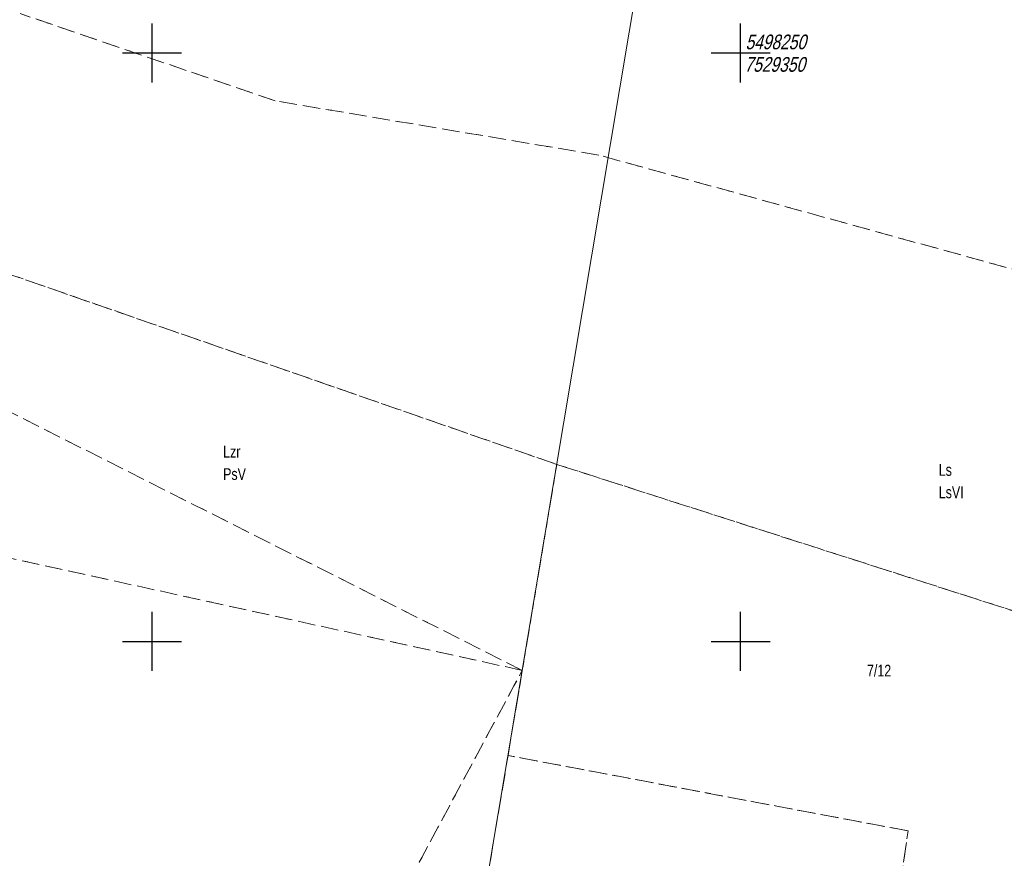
# Model space of a CAD drawing. Header units: metres. Extents: x 7523615 to 7533948, y 5492686 to 5502120.
# Tile 47 of 256: x 7529289 to 7529372, y 5498182 to 5498253. Entities that reach past the tile are written whole.
import ezdxf
from ezdxf.enums import TextEntityAlignment as Align

# ---------------------------------------------------------------- set-up
doc = ezdxf.new("R2010")
doc.units = ezdxf.units.M
for name, pattern in [('219-500', [0]), ('egkk-500', [2, 1.5, -0.5]), ('egug-500', [1, 0.5, -0.5])]:
    doc.linetypes.add(name, pattern=pattern)
doc.layers.get('0').update_dxf_attribs({"color": 2, "lineweight": 5})
doc.styles.get("Standard").update_dxf_attribs({"font": 'Working1250', "width": 0.75})

# ---------------------------------------------------------------- blocks, each defined once
blk = doc.blocks.new('RAMKA500K')
at = {"color": 0}
for p, q in [((97.5, 250), (102.5, 250)), ((100, 247.5), (100, 250)), ((147.5, 250), (152.5, 250)), ((150, 247.5), (150, 250)), ((100, 197.5), (100, 202.5)), ((150, 197.5), (150, 202.5)), ((97.5, 200), (102.5, 200)), ((147.5, 200), (152.5, 200)), ((100, 0), (100, 2.5)), ((150, 0), (150, 2.5)), ((97.5, 0), (102.5, 0)), ((147.5, 0), (152.5, 0))]:
    blk.add_line(p, q, dxfattribs=at)

msp = doc.modelspace()

# ---------------------------------------------------------------- linework, layer by layer
at = {"layer": '217-kontur klasyfikacyjny', "color": 7, "linetype": 'egkk-500', "lineweight": 18, "flags": 128}
for points in [[(7529310.46, 5498245.93), (7529288.8, 5498253.34)], [(7529337.95, 5498241.32), (7529310.46, 5498245.93)], [(7529382.19, 5498229.12), (7529337.95, 5498241.32)], [(7529266.58, 5498238.61), (7529334.38, 5498215.04)], [(7529331.45, 5498197.54), (7529251.21, 5498238.03)], [(7529331.45, 5498197.54), (7529247.58, 5498215.93)], [(7529331.45, 5498197.54), (7529334.38, 5498215.04)], [(7529334.38, 5498215.04), (7529419.98, 5498187.57)], [(7529306.6, 5498151.27), (7529331.45, 5498197.54)], [(7529330.24, 5498190.31), (7529331.45, 5498197.54)], [(7529328.41, 5498179.42), (7529330.24, 5498190.31)], [(7529364.22, 5498183.9), (7529330.24, 5498190.31)], [(7529362.17, 5498169.37), (7529364.22, 5498183.9)]]:
    msp.add_lwpolyline(points, dxfattribs=at)
at = {"layer": '218-kontur użytku gruntowego', "color": 7, "linetype": 'egug-500', "lineweight": 18, "flags": 128}
for points in [[(7529310.46, 5498245.93), (7529288.8, 5498253.34)], [(7529337.95, 5498241.32), (7529310.46, 5498245.93)], [(7529382.19, 5498229.12), (7529337.95, 5498241.32)], [(7529334.38, 5498215.04), (7529266.58, 5498238.61)], [(7529331.45, 5498197.54), (7529251.21, 5498238.03)], [(7529331.45, 5498197.54), (7529247.58, 5498215.93)], [(7529334.38, 5498215.04), (7529331.45, 5498197.54)], [(7529419.98, 5498187.57), (7529334.38, 5498215.04)], [(7529331.45, 5498197.54), (7529306.6, 5498151.27)], [(7529331.45, 5498197.54), (7529330.24, 5498190.31)], [(7529328.41, 5498179.42), (7529330.24, 5498190.31)], [(7529330.24, 5498190.31), (7529364.22, 5498183.9)], [(7529364.22, 5498183.9), (7529362.17, 5498169.37)]]:
    msp.add_lwpolyline(points, dxfattribs=at)
at = {"layer": '219-działka ewidencyjna', "color": 3, "linetype": '219-500', "lineweight": 18, "flags": 128}
msp.add_lwpolyline([(7529344.53, 5498275.6), (7529323.04, 5498147.37)], dxfattribs=at)

# ---------------------------------------------------------------- block references
at = {"layer": 'Wstawianie ramki sekcyjnej z opisem', "color": 7, "linetype": 'CONTINUOUS', "lineweight": 13}
for p in [(7529200, 5498250), (7529200, 5498000)]:
    msp.add_blockref('RAMKA500K', p, dxfattribs=at)

# ---------------------------------------------------------------- texts
at = {"layer": '209-oznaczenie konturu klasyfikacyjnego', "color": 7, "linetype": 'CONTINUOUS', "lineweight": 18, "width": 0.79}
for s, p in [('PsV', (7529306.04, 5498214.72)), ('LsVI', (7529366.83, 5498213.17))]:
    msp.add_text(s, height=1, dxfattribs=at).set_placement(p, align=Align.TOP_LEFT)
at = {"layer": '210-oznaczenie konturu użytku gruntowego', "color": 7, "linetype": 'CONTINUOUS', "lineweight": 18, "width": 0.79}
for s, p in [('Lzr', (7529306.04, 5498215.62)), ('Ls', (7529366.83, 5498214.07))]:
    msp.add_text(s, height=1, dxfattribs=at).set_placement(p)
at = {"layer": '211-numer działki ewidencyjnej', "color": 3, "linetype": 'CONTINUOUS', "lineweight": 18, "width": 0.79}
msp.add_text('7/12', height=1, dxfattribs=at).set_placement((7529360.73, 5498198.02), align=Align.TOP_LEFT)
at = {"layer": '996-Tekst dodatkowy mały', "color": 7, "linetype": 'CONTINUOUS', "lineweight": 18, "oblique": 15, "width": 0.79}
for s, p in [('5498250', (7529350.4, 5498250.31)), ('7529350', (7529350.32, 5498248.4))]:
    msp.add_text(s, height=1.25, dxfattribs=at).set_placement(p)

doc.saveas('drawing.dxf')
